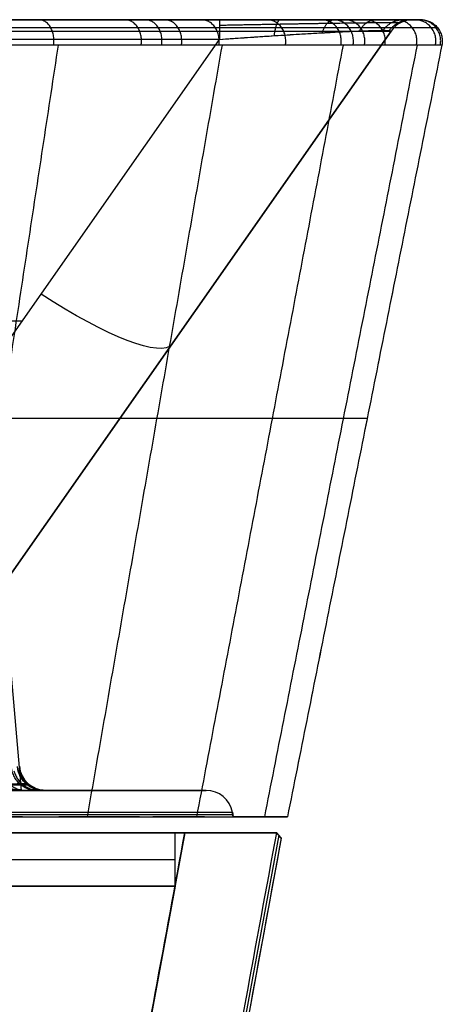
# Model space of a CAD drawing. Header units: millimetres. Extents: x -249 to 249, y -697 to 303.
# Tile 174 of 174: x 170 to 249, y -32 to 153. Entities that reach past the tile are written whole.
import ezdxf

# ---------------------------------------------------------------- set-up
doc = ezdxf.new("R2010")
doc.units = ezdxf.units.MM
doc.header["$MEASUREMENT"] = 0
doc.layers.add('Predefinito', color=7, linetype='Continuous', true_color=0x000000)

# ---------------------------------------------------------------- blocks, each defined once
blk = doc.blocks.new('FORMA50 LAVABO')
at = {"layer": 'Predefinito'}
for p, q in [((243.6, 0, -2.44), (245.12, 0, -2.44)), ((239.51, -2.13, -46.49), (163.02, -111.36, -46.49)), ((163.03, -111.36, 0), (239.51, -2.13, 0)), ((163.04, -111.33, -63.72), (239.51, -2.13, -92.98)), ((133.73, -108.66, -90.88), (207.22, -3.71, -119.01)), ((-170.13, -56.67, -104.81), (170.13, -56.67, -104.81)), ((201.27, -56.75, 0), (201.27, -56.75, -78.35)), ((170, -145, -250), (163.36, -69.13, -250)), ((163.88, -75, -250), (235, -75, -250)), ((140.94, -145, 102.36), (177.3, -145, 102.36)), ((174.58, -145, -125), (204.73, -145, -125)), ((209.65, -149.13, -125), (209.8, -150, -125)), ((209.73, -149.57), (209.73, -149.57, -250)), ((209.8, -150, -14.3), (220, -150, -14.3))]:
    blk.add_line(p, q, dxfattribs=at)
at = {"layer": 'Predefinito', "extrusion": (0, 1, 0)}
for centre, radius, start in [((0, 0), 243.6, 90), ((0, 0, -145), 204.73, 90), ((0, 0, -149.57), 209.73, 0)]:
    blk.add_arc(centre, radius, start, 180, dxfattribs=at)
at = {"layer": 'Predefinito', "extrusion": (1, 6.74555e-13, 4.6464e-13)}
blk.add_arc((-5, -123.84, 207.22), 5, 360, 75, dxfattribs=at)
at = {"layer": 'Predefinito'}
for centre, start, end in [((243.6, -5, 0), 90, 145), ((243.6, -5, -46.49), 90, 145), ((243.6, -5, -92.98), 90, 145), ((174.58, -140, -206.24), 185, 270), ((174.58, -140, -94.78), 185, 270), ((174.58, -140, -150.51), 185, 270), ((204.73, -150), 10, 90), ((204.73, -150, -250), 10, 90), ((204.73, -150, -125), 10, 90)]:
    blk.add_arc(centre, 5, start, end, dxfattribs=at)
at = {"layer": 'Predefinito', "extrusion": (-2.78127e-17, 1, -3.70836e-17)}
blk.add_arc((0, 0, -2.13), 239.51, 90, 180, dxfattribs=at)
at = {"layer": 'Predefinito', "extrusion": (0.56024, 0.800106, -0.214388)}
blk.add_arc((-167.42, -61.74, 78.76), 30, 180, 261.4627, dxfattribs=at)
at = {"layer": 'Predefinito', "extrusion": (1.35568e-16, 1, -1.35568e-16)}
blk.add_arc((0, 0, -149.13), 209.65, 90, 180, dxfattribs=at)
at = {"layer": 'Predefinito', "extrusion": (1.36741e-13, 1, 9.27038e-14)}
blk.add_arc((0, 0, -150), 209.8, 144.2067, 147.5224, dxfattribs=at)
at = {"layer": 'Predefinito', "extrusion": (5.28112e-13, 1, 2.21534e-13)}
blk.add_arc((0, 0, -150), 209.8, 156.36, 158.1255, dxfattribs=at)
at = {"layer": 'Predefinito', "extrusion": (3.86052e-13, 1, 8.28451e-14)}
blk.add_arc((0, 0, -150), 209.8, 167.0119, 169.6263, dxfattribs=at)
at = {"layer": 'Predefinito', "extrusion": (5.17627e-18, 1, 4.69877e-19)}
blk.add_arc((0, 0, -150), 209.8, 169.6263, 180, dxfattribs=at)
at = {"layer": 'Predefinito'}
for points, degree in [([(245.12, 0, -250), (122.56, 0, -250), (0, 0, -250)], 2), ([(243.6, 0, -92.98), (243.6, 0, -46.49), (243.6, 0, 0)], 2), ([(245.12, 0, 0), (245.12, 0, -83.33), (245.12, 0, -166.67), (245.12, 0, -250)], 3), ([(-207.22, 0, -123.84), (0, 0, -123.84), (207.22, 0, -123.84)], 2), ([(248.21, -1.46, -250), (248.21, -1.46, -166.67), (248.21, -1.46, -83.33), (248.21, -1.46, 0)], 3), ([(239.51, -2.13, -92.98), (239.51, -2.13, -46.49), (239.51, -2.13, 0)], 2), ([(207.22, -3.71, -119.01), (0, -3.71, -119.01), (-207.22, -3.71, -119.01)], 2), ([(176.89, -4.78, 175.31), (165.86, -77.39, 165.81), (154.82, -150, 156.3)], 2), ([(207.7, -4.78, 137.42), (195.01, -77.39, 130.27), (182.33, -150, 123.11)], 2), ([(230.46, -4.78, 94.41), (216.68, -77.39, 89.73), (202.9, -150, 85.05)], 2), ([(244.38, -4.78, 47.99), (230.02, -77.39, 45.74), (215.66, -150, 43.49)], 2), ([(249.04, -4.78, -250), (234.52, -77.39, -250), (220, -149.99, -250)], 2), ([(249.04, -4.78, -188.01), (234.52, -77.39, -187.47), (220, -150, -186.93)], 2), ([(249.04, -4.78, -126.37), (234.52, -77.39, -124.93), (220, -150, -123.49)], 2), ([(249.04, -4.78, -64.08), (234.52, -77.39, -62.46), (220, -150, -60.83)], 2), ([(249.04, -4.78, 0), (234.52, -77.39, 0), (220, -150, 0)], 2), ([(249.04, -4.78, -250), (249.04, -4.78, -166.67), (249.04, -4.78, -83.33), (249.04, -4.78)], 3), ([(204.73, -145, -250), (187.36, -145, -250), (170, -145, -250)], 2), ([(204.73, -145), (189.46, -145), (174.19, -145)], 2), ([(174.19, -145, 0), (174.19, -145, 0), (174.19, -145, 0), (174.19, -145)], 3), ([(174.58, -145, -206.24), (174.58, -145, -150.51), (174.58, -145, -94.78)], 2), ([(204.73, -145), (204.73, -145, -125), (204.73, -145, -250)], 2), ([(170.18, -150, 122.71), (164.4, -150, 130.71), (158.08, -150, 138.29), (151.21, -150, 145.44)], 3), ([(209.8, -150, -250), (209.73, -149.57, -250), (209.65, -149.13, -250)], 2), ([(209.65, -149.13), (209.73, -149.57), (209.8, -150)], 2), ([(209.65, -149.13, -250), (209.65, -149.13, -125), (209.65, -149.13)], 2), ([(209.8, -150, -250), (209.8, -150, -125), (209.8, -150)], 2), ([(220, -150, -250), (214.9, -150, -250), (209.8, -150, -250)], 2), ([(220, -149.99, -250), (220, -150, -250), (220, -150, -250)], 2), ([(220, -150), (220, -150, -125), (220, -150, -250)], 2)]:
    blk.add_open_spline(points, degree=degree, dxfattribs=at)
for points, knots in [([(241.73, 0, -103.24), (241.14, 0, -104.77), (240.42, 0, -106.25), (238.73, 0, -109.08), (237.75, 0, -110.42), (235.56, 0, -112.96), (234.35, 0, -114.15), (231.71, 0, -116.35), (230.29, 0, -117.35), (227.25, 0, -119.16), (225.64, 0, -119.97), (222.27, 0, -121.36), (220.51, 0, -121.94), (216.87, 0, -122.88), (215, 0, -123.24), (211.16, 0, -123.72), (209.2, 0, -123.84), (207.22, 0, -123.84)], [0, 0, 0, 0, 0.140583, 0.140583, 0.281174, 0.281174, 0.421738, 0.421738, 0.562337, 0.562337, 0.702921, 0.702921, 0.843505, 0.843505, 0.984095, 0.984095, 1.124679, 1.124679, 1.124679, 1.124679]), ([(-245.12, 0, 0), (-245.12, 0, 4.05), (-245.02, 0, 8.09), (-244.72, 0, 14.15), (-244.59, 0, 16.16), (-244.29, 0, 20.2), (-244.12, 0, 22.21), (-243.12, 0, 32.25), (-241.94, 0, 40.18), (-238.81, 0, 55.85), (-236.86, 0, 63.58), (-232.22, 0, 78.87), (-229.53, 0, 86.41), (-225.67, 0, 95.72), (-224.87, 0, 97.57), (-223.23, 0, 101.27), (-222.39, 0, 103.11), (-219.8, 0, 108.57), (-217.99, 0, 112.15), (-212.33, 0, 122.74), (-208.23, 0, 129.57), (-199.38, 0, 142.81), (-194.64, 0, 149.2), (-184.52, 0, 161.55), (-179.14, 0, 167.51), (-167.7, 0, 178.96), (-161.74, 0, 184.36), (-149.38, 0, 194.51), (-142.97, 0, 199.27), (-129.69, 0, 208.15), (-122.83, 0, 212.28), (-113.96, 0, 217.03), (-112.17, 0, 217.96), (-108.56, 0, 219.78), (-106.74, 0, 220.67), (-101.27, 0, 223.26), (-97.59, 0, 224.89), (-86.48, 0, 229.5), (-78.95, 0, 232.19), (-63.69, 0, 236.84), (-55.95, 0, 238.79), (-44.16, 0, 241.14), (-40.21, 0, 241.83), (-34.23, 0, 242.73), (-32.24, 0, 243), (-28.22, 0, 243.5), (-26.21, 0, 243.72), (-16.16, 0, 244.72), (-8.09, 0, 245.12), (8.1, 0, 245.12), (16.15, 0, 244.72), (32.16, 0, 243.13), (40.12, 0, 241.95), (50.02, 0, 239.97), (52, 0, 239.55), (55.94, 0, 238.66), (57.9, 0, 238.19), (63.76, 0, 236.72), (67.63, 0, 235.64), (79.13, 0, 232.13), (86.65, 0, 229.43), (101.4, 0, 223.31), (108.62, 0, 219.89), (119.24, 0, 214.2), (122.74, 0, 212.21), (127.94, 0, 209.09), (129.66, 0, 208.03), (133.07, 0, 205.87), (134.76, 0, 204.77), (143.11, 0, 199.17), (149.53, 0, 194.39), (161.86, 0, 184.26), (167.76, 0, 178.89), (179.07, 0, 167.58), (184.46, 0, 161.63), (192.15, 0, 152.24), (194.63, 0, 149.06), (199.41, 0, 142.6), (201.72, 0, 139.32), (208.37, 0, 129.34), (212.47, 0, 122.49), (219.99, 0, 108.41), (223.41, 0, 101.18), (227.25, 0, 91.9), (228, 0, 90.03), (229.45, 0, 86.26), (230.15, 0, 84.37), (232.19, 0, 78.66), (233.45, 0, 74.83), (236.94, 0, 63.3), (238.88, 0, 55.55), (241.98, 0, 39.91), (243.15, 0, 32.02), (244.72, 0, 16.11), (245.12, 0, 8.09), (245.12, 0, 0)], [0, 0, 0, 0, 0.0121286, 0.0121286, 0.0181929, 0.0181929, 0.0242572, 0.0242572, 0.0485143, 0.0485143, 0.0727715, 0.0727715, 0.0970286, 0.0970286, 0.1030929, 0.1030929, 0.1091572, 0.1091572, 0.1212858, 0.1212858, 0.145543, 0.145543, 0.1698001, 0.1698001, 0.1940573, 0.1940573, 0.2183145, 0.2183145, 0.2425716, 0.2425716, 0.2668288, 0.2668288, 0.2728931, 0.2728931, 0.2789574, 0.2789574, 0.2910859, 0.2910859, 0.3153431, 0.3153431, 0.3396003, 0.3396003, 0.3517288, 0.3517288, 0.3577931, 0.3577931, 0.3638574, 0.3638574, 0.3881146, 0.3881146, 0.4123718, 0.4123718, 0.4366289, 0.4366289, 0.4426932, 0.4426932, 0.4487575, 0.4487575, 0.4608861, 0.4608861, 0.4851432, 0.4851432, 0.5094004, 0.5094004, 0.521529, 0.521529, 0.5275933, 0.5275933, 0.5336576, 0.5336576, 0.5579147, 0.5579147, 0.5821719, 0.5821719, 0.606429, 0.606429, 0.6185576, 0.6185576, 0.6306862, 0.6306862, 0.6549434, 0.6549434, 0.6792005, 0.6792005, 0.6852648, 0.6852648, 0.6913291, 0.6913291, 0.7034577, 0.7034577, 0.7277149, 0.7277149, 0.751972, 0.751972, 0.7762292, 0.7762292, 0.7762292, 0.7762292]), ([(207.22, -3.71, -119.01), (209, -3.58, -119.04), (210.77, -3.46, -118.97), (214.22, -3.22, -118.63), (215.91, -3.11, -118.35), (219.18, -2.9, -117.6), (220.76, -2.8, -117.12), (223.77, -2.62, -115.98), (225.21, -2.54, -115.31), (227.91, -2.39, -113.8), (229.18, -2.32, -112.96), (231.52, -2.21, -111.11), (232.6, -2.16, -110.1), (234.53, -2.08, -107.95), (235.38, -2.05, -106.8), (236.87, -2.01, -104.39), (237.49, -2, -103.12), (237.99, -2, -101.81)], [5.158507, 5.158507, 5.158507, 5.158507, 5.299091, 5.299091, 5.439676, 5.439676, 5.580261, 5.580261, 5.720846, 5.720846, 5.861431, 5.861431, 6.002016, 6.002016, 6.1426, 6.1426, 6.283185, 6.283185, 6.283185, 6.283185]), ([(207.22, -3.71, -119.01), (208.77, -3.6, -119.04), (210.34, -3.49, -118.99), (213.47, -3.27, -118.72), (215.02, -3.17, -118.5), (217.31, -3.02, -118.04), (218.07, -2.97, -117.86), (219.58, -2.88, -117.45), (220.33, -2.83, -117.23), (222.56, -2.69, -116.48), (224.01, -2.61, -115.88), (226.8, -2.45, -114.47), (228.15, -2.38, -113.66), (230.05, -2.28, -112.28), (230.66, -2.25, -111.8), (231.85, -2.19, -110.77), (232.42, -2.17, -110.23), (233.5, -2.12, -109.1), (234.02, -2.1, -108.51), (235, -2.06, -107.29), (235.45, -2.05, -106.65), (236.72, -2.01, -104.68), (237.43, -2, -103.28), (237.99, -2, -101.81)], [5.158507, 5.158507, 5.158507, 5.158507, 5.298671, 5.298671, 5.438649, 5.438649, 5.508863, 5.508863, 5.579077, 5.579077, 5.719616, 5.719616, 5.860192, 5.860192, 5.930503, 5.930503, 6.000814, 6.000814, 6.071332, 6.071332, 6.14185, 6.14185, 6.283185, 6.283185, 6.283185, 6.283185]), ([(237.99, -2, -101.81), (238.53, -2, -100.39), (238.93, -2.01, -98.94), (239.43, -2.06, -95.99), (239.54, -2.09, -94.49), (239.51, -2.13, -92.98)], [0, 0, 0, 0, 0.1484996, 0.1484996, 0.2971144, 0.2971144, 0.2971144, 0.2971144]), ([(237.99, -2, -101.81), (238.53, -2, -100.42), (238.92, -2.01, -98.98), (239.43, -2.06, -96.03), (239.54, -2.09, -94.51), (239.51, -2.13, -92.98)], [0, 0, 0, 0, 0.1485571, 0.1485571, 0.2971144, 0.2971144, 0.2971144, 0.2971144]), ([(249.04, -4.78), (249.04, -4.78, 4.12), (248.94, -4.78, 8.22), (248.54, -4.78, 16.39), (248.23, -4.78, 20.46), (247.03, -4.78, 32.6), (245.84, -4.78, 40.63), (242.68, -4.78, 56.54), (240.7, -4.78, 64.43), (237.15, -4.78, 76.15), (235.87, -4.78, 80.04), (233.79, -4.78, 85.84), (233.07, -4.78, 87.77), (231.6, -4.78, 91.59), (230.84, -4.78, 93.49), (226.92, -4.78, 102.93), (223.44, -4.78, 110.28), (215.79, -4.78, 124.59), (211.62, -4.78, 131.55), (204.85, -4.78, 141.69), (202.5, -4.78, 145.02), (198.85, -4.78, 149.95), (197.61, -4.78, 151.58), (195.09, -4.78, 154.81), (193.81, -4.78, 156.41), (187.29, -4.78, 164.36), (181.8, -4.78, 170.4), (170.3, -4.78, 181.9), (164.29, -4.78, 187.34), (151.74, -4.78, 197.64), (145.21, -4.78, 202.49), (136.72, -4.78, 208.17), (135, -4.78, 209.29), (131.53, -4.78, 211.48), (129.78, -4.78, 212.56), (124.5, -4.78, 215.73), (120.93, -4.78, 217.75), (110.13, -4.78, 223.52), (102.78, -4.78, 226.99), (87.79, -4.78, 233.2), (80.14, -4.78, 235.94), (68.44, -4.78, 239.49), (64.51, -4.78, 240.58), (58.55, -4.78, 242.07), (56.55, -4.78, 242.55), (52.54, -4.78, 243.45), (50.53, -4.78, 243.87), (40.48, -4.78, 245.87), (32.42, -4.78, 247.06), (16.25, -4.78, 248.64), (8.15, -4.78, 249.04), (-8.09, -4.78, 249.04), (-16.23, -4.78, 248.65), (-26.43, -4.78, 247.64), (-28.47, -4.78, 247.42), (-32.55, -4.78, 246.91), (-34.59, -4.78, 246.64), (-40.66, -4.78, 245.74), (-44.68, -4.78, 245.04), (-56.66, -4.78, 242.65), (-64.54, -4.78, 240.67), (-80.06, -4.78, 235.96), (-87.71, -4.78, 233.23), (-99.01, -4.78, 228.55), (-102.75, -4.78, 226.9), (-108.32, -4.78, 224.26), (-110.17, -4.78, 223.36), (-113.83, -4.78, 221.51), (-115.65, -4.78, 220.57), (-124.67, -4.78, 215.74), (-131.65, -4.78, 211.55), (-145.16, -4.78, 202.53), (-151.68, -4.78, 197.69), (-164.25, -4.78, 187.38), (-170.31, -4.78, 181.89), (-181.94, -4.78, 170.26), (-187.42, -4.78, 164.2), (-197.71, -4.78, 151.65), (-202.53, -4.78, 145.15), (-211.53, -4.78, 131.7), (-215.7, -4.78, 124.75), (-221.46, -4.78, 113.99), (-223.3, -4.78, 110.34), (-225.93, -4.78, 104.79), (-226.79, -4.78, 102.93), (-228.46, -4.78, 99.17), (-229.27, -4.78, 97.28), (-233.19, -4.78, 87.82), (-235.93, -4.78, 80.15), (-240.65, -4.78, 64.61), (-242.63, -4.78, 56.75), (-245.81, -4.78, 40.82), (-247.02, -4.78, 32.76), (-248.03, -4.78, 22.55), (-248.21, -4.78, 20.5), (-248.51, -4.78, 16.4), (-248.64, -4.78, 14.35), (-248.94, -4.78, 8.2), (-249.04, -4.78, 4.1), (-249.04, -4.78)], [-0.3938921, -0.3938921, -0.3938921, -0.3938921, -0.381582, -0.381582, -0.3692718, -0.3692718, -0.3446515, -0.3446515, -0.3200312, -0.3200312, -0.3077211, -0.3077211, -0.301566, -0.301566, -0.2954109, -0.2954109, -0.2707906, -0.2707906, -0.2461703, -0.2461703, -0.2338601, -0.2338601, -0.2277051, -0.2277051, -0.22155, -0.22155, -0.1969297, -0.1969297, -0.1723094, -0.1723094, -0.1476891, -0.1476891, -0.141534, -0.141534, -0.1353789, -0.1353789, -0.1230687, -0.1230687, -0.0984484, -0.0984484, -0.0738281, -0.0738281, -0.061518, -0.061518, -0.0553629, -0.0553629, -0.0492078, -0.0492078, -0.0245875, -0.0245875, 0.0000328, 0.0000328, 0.0246531, 0.0246531, 0.0308082, 0.0308082, 0.0369633, 0.0369633, 0.0492734, 0.0492734, 0.0738937, 0.0738937, 0.098514, 0.098514, 0.1108242, 0.1108242, 0.1169793, 0.1169793, 0.1231343, 0.1231343, 0.1477546, 0.1477546, 0.172375, 0.172375, 0.1969953, 0.1969953, 0.2216156, 0.2216156, 0.2462359, 0.2462359, 0.2708562, 0.2708562, 0.2831663, 0.2831663, 0.2893214, 0.2893214, 0.2954765, 0.2954765, 0.3200968, 0.3200968, 0.3447171, 0.3447171, 0.3693374, 0.3693374, 0.3754925, 0.3754925, 0.3816476, 0.3816476, 0.3939577, 0.3939577, 0.3939577, 0.3939577]), ([(174.19, -145), (174.19, -145, 5.67), (173.92, -145, 11.33), (172.81, -145, 22.62), (171.98, -145, 28.26), (170.58, -145, 35.3), (170.29, -145, 36.71), (169.66, -145, 39.5), (169.33, -145, 40.9), (168.29, -145, 45.06), (167.53, -145, 47.8), (165.05, -145, 55.98), (163.14, -145, 61.33), (158.78, -145, 71.85), (156.35, -145, 77.01), (152.96, -145, 83.35), (152.27, -145, 84.6), (150.86, -145, 87.1), (150.14, -145, 88.33), (147.94, -145, 92.01), (146.41, -145, 94.42), (141.67, -145, 101.52), (138.28, -145, 106.08), (131.06, -145, 114.89), (127.22, -145, 119.12), (119.1, -145, 127.25), (114.87, -145, 131.07), (106.08, -145, 138.28), (101.53, -145, 141.65), (92.11, -145, 147.95), (87.24, -145, 150.88), (80.95, -145, 154.25), (79.68, -145, 154.91), (77.12, -145, 156.19), (75.83, -145, 156.83), (71.94, -145, 158.67), (69.32, -145, 159.83), (61.41, -145, 163.11), (56.05, -145, 165.02), (45.17, -145, 168.33), (39.65, -145, 169.71), (32.64, -145, 171.11), (31.23, -145, 171.37), (28.41, -145, 171.86), (26.99, -145, 172.09), (22.73, -145, 172.72), (19.89, -145, 173.07), (11.37, -145, 173.91), (5.69, -145, 174.19), (0, -145, 174.19)], [0, 0, 0, 0, 0.0171266, 0.0171266, 0.0342531, 0.0342531, 0.0385348, 0.0385348, 0.0428164, 0.0428164, 0.0513797, 0.0513797, 0.0685062, 0.0685062, 0.0856328, 0.0856328, 0.0899144, 0.0899144, 0.0941961, 0.0941961, 0.1027594, 0.1027594, 0.1198859, 0.1198859, 0.1370125, 0.1370125, 0.1541391, 0.1541391, 0.1712656, 0.1712656, 0.1883922, 0.1883922, 0.1926738, 0.1926738, 0.1969555, 0.1969555, 0.2055187, 0.2055187, 0.2226453, 0.2226453, 0.2397719, 0.2397719, 0.2440535, 0.2440535, 0.2483352, 0.2483352, 0.2568984, 0.2568984, 0.274025, 0.274025, 0.274025, 0.274025]), ([(174.37, -145, -81.02), (174.29, -145, -74.27), (174.22, -145, -67.52), (174.19, -145, -57.39), (174.19, -145, -54.01), (174.19, -145, -47.26), (174.19, -145, -43.89), (174.19, -145, -27.01), (174.19, -145, -13.51), (174.19, -145, 0)], [0, 0, 0, 0, 0.02025406, 0.02025406, 0.03038108, 0.03038108, 0.04050811, 0.04050811, 0.08101622, 0.08101622, 0.08101622, 0.08101622]), ([(174.58, -145, -94.78), (174.58, -145, -92.49), (174.54, -145, -90.19), (174.45, -145, -85.61), (174.4, -145, -83.31), (174.37, -145, -81.02)], [0, 0, 0, 0, 0.00688234, 0.00688234, 0.01376468, 0.01376468, 0.01376468, 0.01376468]), ([(-220, -150), (-220, -150, 14.64), (-217.07, -150, 43.82), (-204.21, -150, 85.63), (-183.49, -150, 123.93), (-155.8, -150, 157.32), (-122.24, -150, 184.6), (-84.11, -150, 204.8), (-42.85, -150, 217.21), (0, -150, 221.4), (42.85, -150, 217.21), (84.11, -150, 204.8), (122.24, -150, 184.6), (155.8, -150, 157.32), (183.49, -150, 123.93), (204.21, -150, 85.63), (217.07, -150, 43.82), (220, -150, 14.64), (220, -150)], [0, 0, 0, 0, 0.0428795, 0.085759, 0.1286385, 0.171518, 0.2143975, 0.257277, 0.3001565, 0.343036, 0.3859155, 0.428795, 0.4716745, 0.514554, 0.5574335, 0.600313, 0.6431924, 0.6860719, 0.6860719, 0.6860719, 0.6860719]), ([(151.21, -150, 145.44), (154.64, -150, 141.88), (157.93, -150, 138.2), (164.26, -150, 130.61), (167.29, -150, 126.71), (170.18, -150, 122.71)], [0.16736026, 0.16736026, 0.16736026, 0.16736026, 0.18207236, 0.18207236, 0.19678447, 0.19678447, 0.19678447, 0.19678447]), ([(192.2, -150, 84.13), (190.04, -150, 89.04), (187.7, -150, 93.89), (184.51, -150, 99.87), (183.86, -150, 101.06), (182.54, -150, 103.42), (181.87, -150, 104.6), (179.83, -150, 108.09), (178.43, -150, 110.39), (176.99, -150, 112.66)], [-0.24072375, -0.24072375, -0.24072375, -0.24072375, -0.22477442, -0.22477442, -0.22078709, -0.22078709, -0.21679976, -0.21679976, -0.2088251, -0.2088251, -0.2088251, -0.2088251]), ([(176.99, -150, 112.66), (178.44, -150, 110.38), (179.84, -150, 108.08), (182.56, -150, 103.42), (183.87, -150, 101.07), (187.68, -150, 93.93), (190.03, -150, 89.07), (192.2, -150, 84.13)], [0.2088251, 0.2088251, 0.2088251, 0.2088251, 0.21679976, 0.21679976, 0.22477442, 0.22477442, 0.24072375, 0.24072375, 0.24072375, 0.24072375]), ([(204.43, -150, 47.15), (203.21, -150, 52.46), (201.79, -150, 57.69), (198.54, -150, 68.03), (196.72, -150, 73.13), (194.7, -150, 78.17)], [-0.27944959, -0.27944959, -0.27944959, -0.27944959, -0.26329315, -0.26329315, -0.24713671, -0.24713671, -0.24713671, -0.24713671]), ([(194.7, -150, 78.17), (196.72, -150, 73.13), (198.54, -150, 68.02), (201.79, -150, 57.67), (203.22, -150, 52.44), (204.43, -150, 47.15)], [0.24713671, 0.24713671, 0.24713671, 0.24713671, 0.26329315, 0.26329315, 0.27944959, 0.27944959, 0.27944959, 0.27944959])]:
    blk.add_open_spline(points, degree=3, knots=knots, dxfattribs=at)
for points, weights, degree in [([(230.05, -4.78, 95.38), (230.94, 0, 95.75), (226.43, 0, 93.88)], [1, 0.633970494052, 1.0000000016], 2), ([(244.26, -4.78, 48.59), (245.2, 0, 48.77), (240.41, 0, 47.82)], [1, 0.633981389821, 0.99999999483], 2), ([(245.12, 0, -250), (250, 0, -250), (249.04, -4.78, -250)], [1, 0.633988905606, 1], 2), ([(176.05, -4.78, 176.15), (176.73, 0, 176.83), (173.28, 0, 173.38)], [1, 0.633965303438, 0.999999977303], 2), ([(192.5, -4.78, 158), (193.24, 0, 158.61), (189.47, 0, 155.51)], [1, 0.63396458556, 1.00000000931], 2), ([(196.35, -4.78, 153.19), (197.11, 0, 153.78), (193.26, 0, 150.78)], [1, 0.633965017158, 0.999999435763], 2), ([(200.07, -4.78, 148.31), (200.84, 0, 148.88), (196.92, 0, 145.97)], [1, 0.63396520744, 0.9999991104], 2), ([(207.11, -4.78, 138.31), (207.9, 0, 138.84), (203.84, 0, 136.13)], [1, 0.633964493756, 0.999999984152], 2), ([(219.62, -4.78, 117.43), (220.46, 0, 117.89), (216.16, 0, 115.59)], [1, 0.633966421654, 1.00000131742], 2), ([(217.54, -3.01, -117.97), (217.87, 0, -119.24), (218.69, 0, -122.41)], [0.99999999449, 0.836305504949, 0.999999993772], 2), ([(226.56, -2.46, -114.56), (227.31, 0, -115.8), (228.77, 0, -118.26)], [1, 0.868183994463, 1], 2), ([(232.34, -4.78, 89.68), (233.23, 0, 90.03), (228.68, 0, 88.27)], [1, 0.633971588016, 0.99999971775], 2), ([(234.48, -4.78, 83.91), (235.38, 0, 84.23), (230.79, 0, 82.59)], [1, 0.633973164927, 0.999999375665], 2), ([(233.56, -2.12, -109.02), (234.69, 0, -110), (236.66, 0, -111.69)], [1.00000001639, 0.887779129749, 0.999999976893], 2), ([(238.33, -4.78, 72.24), (239.25, 0, 72.52), (234.58, 0, 71.1)], [1, 0.633976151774, 0.99999998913], 2), ([(237.99, -2, -101.81), (239.4, 0, -102.34), (241.73, 0, -103.24)], [0.99999994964, 0.894387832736, 1], 2), ([(239.17, -2.03, -97.5), (240.65, 0, -97.77), (243.13, 0, -98.23)], [0.999979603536, 0.89253152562, 1.00003511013], 2), ([(239.64, -0.53, -102.44), (240.78, -0.53, -99.46), (241.34, -0.54, -96.25), (241.29, -0.56, -92.98)], [0.947193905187, 0.947194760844, 0.945957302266, 0.943505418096], 3), ([(241.73, 0, -103.24), (242.97, 0, -99.99), (243.6, 0, -96.54), (243.6, 0, -92.98)], [1, 0.992657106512, 0.992657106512, 1], 3), ([(247.83, -4.78, 24.51), (248.79, 0, 24.6), (243.93, 0, 24.12)], [1, 0.633986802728, 0.999999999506], 2), ([(248.74, -4.78, 12.31), (249.69, 0, 12.35), (244.82, 0, 12.11)], [1, 0.634004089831, 0.99996880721], 2), ([(245.12, 0, 0), (250, 0), (249.04, -4.78)], [1, 0.633988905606, 1], 2), ([(245.12, 0, -125), (250, 0, -125), (249.04, -4.78, -125)], [1, 0.633988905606, 1], 2), ([(170.39, -145, -220.09), (166.71, -145, -217.63), (166.26, -140.6, -217.33)], [1.00000000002, 0.748483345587, 1], 2), ([(172.69, -145, -215.78), (168.57, -145, -214.08), (168.1, -140.57, -213.89)], [1.00000000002, 0.746168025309, 1], 2), ([(174.1, -145, -211.11), (169.68, -145, -210.23), (169.23, -140.51, -210.14)], [1.00000000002, 0.742391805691, 1], 2), ([(165.26, -141.3, 37.05), (166.24, -145, 37.27), (169.97, -145, 38.11)], [1, 0.793942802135, 1], 2), ([(166.13, -141.3, 32.95), (167.11, -145, 33.15), (170.86, -145, 33.89)], [1, 0.793937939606, 1], 2), ([(168.56, -141.3, 16.5), (169.55, -145, 16.6), (173.36, -145, 16.98)], [1, 0.793916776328, 1], 2), ([(174.19, -145, -55.7), (170.36, -145, -55.7), (169.36, -141.3, -55.7)], [0.999981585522, 0.794025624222, 0.999983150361], 2), ([(174.19, -145, -50.64), (170.36, -145, -50.64), (169.36, -141.3, -50.64)], [1, 0.794038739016, 1], 2), ([(174.19, -145, -40.51), (170.36, -145, -40.51), (169.36, -141.31, -40.51)], [1, 0.794079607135, 1], 2), ([(174.2, -145, -60.77), (170.36, -145, -60.78), (169.37, -141.29, -60.78)], [1, 0.793402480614, 1.00000000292], 2), ([(174.19, -145, 0), (170.36, -145, 0), (169.37, -141.3, 0)], [1, 0.793902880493, 1], 2), ([(174.19, -145), (170.36, -145, 0), (169.37, -141.3, 0)], [1, 0.793902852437, 1], 2), ([(174.19, -145, -58.23), (170.36, -145, -58.24), (169.37, -141.3, -58.24)], [1.00001786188, 0.793854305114, 1.00001542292], 2), ([(169.37, -141.3, 0), (170.36, -145, 0), (174.19, -145, 0)], [1, 0.793902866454, 1], 2), ([(169.49, -141.07, -81.08), (170.35, -145, -81.07), (174.37, -145, -81.02)], [1, 0.77926919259, 1], 2), ([(174.49, -145, -87.9), (170.28, -145, -87.99), (169.56, -140.85, -88)], [1, 0.764531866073, 1], 2), ([(171.15, -143.97, 0), (171.15, -143.97, 0), (171.15, -143.97, 0), (171.15, -143.97, 0)], [0.896951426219, 0.896951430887, 0.896951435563, 0.896951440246], 3), ([(149.68, -145, -231.14), (164.29, -145, -231.14), (174.58, -145, -220.85), (174.58, -145, -206.24)], [1, 0.806524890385, 0.806524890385, 1], 3), ([(170, -145, -250), (168.09, -145, -248.05), (165.57, -145, -247), (162.83, -145, -247)], [1, 0.947969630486, 0.947969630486, 1], 3)]:
    blk.add_rational_spline(points, weights, degree=degree, dxfattribs=at)
for points, weights, knots in [([(-248.21, -1.46, 0), (-248.21, -1.46, 4.09), (-248.11, -1.46, 8.17), (-247.81, -1.46, 14.3), (-247.68, -1.46, 16.35), (-247.38, -1.46, 20.43), (-247.2, -1.46, 22.48), (-246.19, -1.46, 32.65), (-244.99, -1.46, 40.68), (-241.82, -1.46, 56.56), (-239.85, -1.46, 64.4), (-235.15, -1.46, 79.88), (-232.41, -1.46, 87.53), (-228.5, -1.46, 96.96), (-227.7, -1.46, 98.84), (-226.03, -1.46, 102.58), (-225.18, -1.46, 104.44), (-222.56, -1.46, 109.98), (-220.72, -1.46, 113.61), (-214.98, -1.46, 124.33), (-210.82, -1.46, 131.26), (-201.86, -1.46, 144.66), (-197.06, -1.46, 151.14), (-186.79, -1.46, 163.66), (-181.34, -1.46, 169.69), (-169.74, -1.46, 181.29), (-163.71, -1.46, 186.75), (-151.17, -1.46, 197.04), (-144.67, -1.46, 201.86), (-131.22, -1.46, 210.85), (-124.26, -1.46, 215.03), (-115.27, -1.46, 219.84), (-113.45, -1.46, 220.78), (-109.8, -1.46, 222.62), (-107.96, -1.46, 223.52), (-102.41, -1.46, 226.14), (-98.68, -1.46, 227.79), (-87.42, -1.46, 232.45), (-79.79, -1.46, 235.18), (-64.32, -1.46, 239.87), (-56.47, -1.46, 241.84), (-44.53, -1.46, 244.22), (-40.53, -1.46, 244.92), (-34.47, -1.46, 245.82), (-32.44, -1.46, 246.09), (-28.38, -1.46, 246.59), (-26.34, -1.46, 246.82), (-16.17, -1.46, 247.82), (-8.06, -1.46, 248.22), (8.13, -1.46, 248.21), (16.2, -1.46, 247.82), (32.31, -1.46, 246.24), (40.34, -1.46, 245.05), (50.36, -1.46, 243.06), (52.36, -1.46, 242.64), (56.36, -1.46, 241.74), (58.35, -1.46, 241.27), (64.29, -1.46, 239.78), (68.22, -1.46, 238.69), (79.87, -1.46, 235.15), (87.49, -1.46, 232.42), (102.44, -1.46, 226.23), (109.77, -1.46, 222.77), (120.53, -1.46, 217.02), (124.08, -1.46, 215.01), (129.35, -1.46, 211.86), (131.1, -1.46, 210.78), (134.55, -1.46, 208.59), (136.26, -1.46, 207.48), (144.73, -1.46, 201.82), (151.24, -1.46, 196.98), (163.74, -1.46, 186.72), (169.73, -1.46, 181.29), (181.19, -1.46, 169.84), (186.66, -1.46, 163.81), (193.16, -1.46, 155.89), (194.44, -1.46, 154.29), (196.96, -1.46, 151.07), (198.19, -1.46, 149.45), (201.83, -1.46, 144.54), (204.17, -1.46, 141.22), (210.92, -1.46, 131.11), (215.07, -1.46, 124.17), (222.7, -1.46, 109.91), (226.17, -1.46, 102.59), (230.07, -1.46, 93.18), (230.83, -1.46, 91.29), (232.3, -1.46, 87.48), (233.01, -1.46, 85.56), (235.08, -1.46, 79.77), (236.36, -1.46, 75.89), (239.9, -1.46, 64.21), (241.87, -1.46, 56.35), (245.02, -1.46, 40.49), (246.21, -1.46, 32.49), (247.41, -1.46, 20.39), (247.71, -1.46, 16.34), (248.11, -1.46, 8.19), (248.21, -1.46, 4.1), (248.21, -1.46, 0)], [0.816994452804, 0.816994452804, 0.816994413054, 0.816994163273, 0.816994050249, 0.816993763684, 0.816993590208, 0.816992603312, 0.816991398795, 0.816989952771, 0.816989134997, 0.816986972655, 0.816985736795, 0.816985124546, 0.81698500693, 0.816984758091, 0.816984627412, 0.816984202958, 0.81698387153, 0.816982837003, 0.816982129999, 0.816982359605, 0.816982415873, 0.816982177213, 0.816981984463, 0.816983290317, 0.816983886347, 0.816984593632, 0.816984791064, 0.816986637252, 0.816987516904, 0.816988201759, 0.816988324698, 0.816988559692, 0.816988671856, 0.81698903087, 0.816989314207, 0.816990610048, 0.816991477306, 0.816992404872, 0.81699248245, 0.816993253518, 0.816993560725, 0.816993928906, 0.816994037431, 0.816994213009, 0.816994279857, 0.816994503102, 0.816994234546, 0.816994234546, 0.816994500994, 0.816994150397, 0.816993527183, 0.816992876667, 0.816992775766, 0.816992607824, 0.816992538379, 0.816992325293, 0.816992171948, 0.816991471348, 0.816990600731, 0.816988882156, 0.816988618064, 0.816987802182, 0.816987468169, 0.816986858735, 0.816986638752, 0.816986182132, 0.816985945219, 0.816984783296, 0.816984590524, 0.816983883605, 0.816983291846, 0.816982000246, 0.816982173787, 0.816982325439, 0.816982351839, 0.816982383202, 0.816982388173, 0.816982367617, 0.816982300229, 0.816982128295, 0.816982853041, 0.816984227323, 0.816984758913, 0.816985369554, 0.816985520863, 0.81698592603, 0.816986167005, 0.816986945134, 0.816987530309, 0.816989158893, 0.816989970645, 0.816991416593, 0.816992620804, 0.816993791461, 0.816994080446, 0.816994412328, 0.816994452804, 0.816994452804], [0, 0, 0, 0, 12.275607, 12.275607, 18.41341, 18.41341, 24.551214, 24.551214, 49.102428, 49.102428, 73.653641, 73.653641, 98.204855, 98.204855, 104.342659, 104.342659, 110.480462, 110.480462, 122.756069, 122.756069, 147.307283, 147.307283, 171.858497, 171.858497, 196.40971, 196.40971, 220.960924, 220.960924, 245.512138, 245.512138, 270.063352, 270.063352, 276.201155, 276.201155, 282.338959, 282.338959, 294.614566, 294.614566, 319.165779, 319.165779, 343.716993, 343.716993, 355.9926, 355.9926, 362.130403, 362.130403, 368.268207, 368.268207, 392.819421, 392.819421, 417.370634, 417.370634, 441.921848, 441.921848, 448.059652, 448.059652, 454.197455, 454.197455, 466.473062, 466.473062, 491.024276, 491.024276, 515.57549, 515.57549, 527.851097, 527.851097, 533.9889, 533.9889, 540.126703, 540.126703, 564.677917, 564.677917, 589.229131, 589.229131, 613.780345, 613.780345, 619.918148, 619.918148, 626.055952, 626.055952, 638.331559, 638.331559, 662.882772, 662.882772, 687.433986, 687.433986, 693.57179, 693.57179, 699.709593, 699.709593, 711.9852, 711.9852, 736.536414, 736.536414, 761.087628, 761.087628, 773.363234, 773.363234, 785.638841, 785.638841, 785.638841, 785.638841]), ([(207.22, -1.03, -120.79), (210.9, -0.95, -120.9), (214.56, -0.88, -120.55), (221.41, -0.76, -118.98), (224.63, -0.7, -117.75), (230.34, -0.62, -114.52), (232.86, -0.58, -112.51), (236.96, -0.54, -107.88), (238.56, -0.53, -105.26), (239.64, -0.53, -102.44)], [0.896676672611, 0.904669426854, 0.911875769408, 0.924429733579, 0.929776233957, 0.938407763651, 0.94169305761, 0.946086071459, 0.947195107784, 0.947193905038], [0, 0, 0, 0, 10.727212, 10.727212, 21.454423, 21.454423, 32.181635, 32.181635, 42.908846, 42.908846, 42.908846, 42.908846]), ([(0, -143.97, 171.15), (5.59, -143.97, 171.15), (11.17, -143.97, 170.88), (19.54, -143.97, 170.05), (22.33, -143.97, 169.71), (26.51, -143.97, 169.09), (27.91, -143.97, 168.87), (30.69, -143.97, 168.38), (32.07, -143.97, 168.13), (38.96, -143.97, 166.75), (44.38, -143.97, 165.39), (55.07, -143.97, 162.14), (60.34, -143.97, 160.26), (68.11, -143.97, 157.04), (70.68, -143.97, 155.9), (74.51, -143.97, 154.09), (75.77, -143.97, 153.47), (78.29, -143.97, 152.2), (79.53, -143.97, 151.55), (85.72, -143.97, 148.25), (90.5, -143.97, 145.37), (99.76, -143.97, 139.18), (104.23, -143.97, 135.87), (112.86, -143.97, 128.79), (117.02, -143.97, 125.03), (125, -143.97, 117.04), (128.77, -143.97, 112.88), (135.87, -143.97, 104.23), (139.19, -143.97, 99.75), (143.86, -143.97, 92.77), (145.35, -143.97, 90.4), (147.52, -143.97, 86.79), (148.23, -143.97, 85.58), (149.61, -143.97, 83.13), (150.3, -143.97, 81.89), (153.62, -143.97, 75.67), (156.01, -143.97, 70.6), (160.29, -143.97, 60.26), (162.17, -143.97, 55), (164.6, -143.97, 46.97), (165.35, -143.97, 44.27), (166.37, -143.97, 40.18), (166.7, -143.97, 38.81), (167.31, -143.97, 36.07), (167.61, -143.97, 34.68), (168.98, -143.97, 27.77), (169.79, -143.97, 22.23), (170.88, -143.97, 11.13), (171.15, -143.97, 5.57), (171.15, -143.97, 0)], [0.897044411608, 0.897044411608, 0.897043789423, 0.897043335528, 0.897043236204, 0.897043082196, 0.897043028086, 0.897042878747, 0.89704278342, 0.897042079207, 0.897040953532, 0.897039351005, 0.897038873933, 0.897037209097, 0.897036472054, 0.897035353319, 0.897034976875, 0.897034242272, 0.897033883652, 0.897032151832, 0.897031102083, 0.89702785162, 0.897025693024, 0.897022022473, 0.897020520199, 0.897016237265, 0.897013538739, 0.897008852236, 0.897006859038, 0.897002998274, 0.897001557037, 0.896999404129, 0.896998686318, 0.896997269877, 0.8969965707, 0.89699314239, 0.896990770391, 0.896984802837, 0.896981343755, 0.896976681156, 0.896975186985, 0.896972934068, 0.896972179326, 0.896970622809, 0.89696981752, 0.896965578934, 0.89696178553, 0.896954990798, 0.896949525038, 0.896951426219], [0, 0, 0, 0, 17.106569, 17.106569, 25.659854, 25.659854, 29.936497, 29.936497, 34.213139, 34.213139, 51.319708, 51.319708, 68.426278, 68.426278, 76.979562, 76.979562, 81.256205, 81.256205, 85.532847, 85.532847, 102.639417, 102.639417, 119.745986, 119.745986, 136.852555, 136.852555, 153.959125, 153.959125, 171.065694, 171.065694, 179.618979, 179.618979, 183.895621, 183.895621, 188.172264, 188.172264, 205.278833, 205.278833, 222.385403, 222.385403, 230.938687, 230.938687, 235.21533, 235.21533, 239.491972, 239.491972, 256.598541, 256.598541, 273.705111, 273.705111, 273.705111, 273.705111]), ([(149.68, -143.69, -227.77), (151.09, -143.7, -227.78), (152.51, -143.7, -227.65), (155.28, -143.72, -227.11), (156.64, -143.73, -226.71), (159.26, -143.74, -225.64), (160.51, -143.74, -224.98), (162.86, -143.75, -223.42), (163.96, -143.75, -222.52), (165.96, -143.75, -220.52), (166.85, -143.75, -219.42), (168.42, -143.74, -217.07), (169.08, -143.74, -215.82), (170.15, -143.73, -213.2), (170.55, -143.72, -211.84), (171.09, -143.7, -209.07), (171.21, -143.7, -207.65), (171.2, -143.69, -206.24)], [0.868638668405, 0.869593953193, 0.870450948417, 0.871940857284, 0.872573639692, 0.873594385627, 0.873982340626, 0.874501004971, 0.874631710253, 0.874631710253, 0.874501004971, 0.873982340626, 0.873594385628, 0.872573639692, 0.871940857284, 0.870450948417, 0.869593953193, 0.868638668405], [0, 0, 0, 0, 4.899578, 4.899578, 9.799156, 9.799156, 14.698734, 14.698734, 19.598312, 19.598312, 24.49789, 24.49789, 29.397467, 29.397467, 34.297045, 34.297045, 39.196623, 39.196623, 39.196623, 39.196623]), ([(171.24, -143.9, -81.06), (171.21, -143.93, -74.33), (171.17, -143.96, -67.55), (171.15, -143.97, -59.93), (171.15, -143.97, -59.09), (171.15, -143.97, -57.39), (171.15, -143.97, -56.55), (171.15, -143.97, -54.01), (171.15, -143.97, -52.33), (171.15, -143.97, -47.26), (171.15, -143.97, -43.89), (171.15, -143.97, -27.01), (171.15, -143.97, -13.5), (171.15, -143.97, 0)], [0.889634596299, 0.89338500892, 0.895861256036, 0.896806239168, 0.896884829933, 0.896986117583, 0.897001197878, 0.897009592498, 0.8970147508, 0.897028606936, 0.897035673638, 0.897056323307, 0.8970200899, 0.89695144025], [0, 0, 0, 0, 20.268717, 20.268717, 22.802307, 22.802307, 25.335896, 25.335896, 30.403076, 30.403076, 40.537434, 40.537434, 81.074868, 81.074868, 81.074868, 81.074868]), ([(171.2, -143.69, -94.78), (171.26, -143.74, -92.55), (171.27, -143.79, -90.27), (171.27, -143.86, -85.68), (171.25, -143.88, -83.37), (171.24, -143.9, -81.06)], [0.868638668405, 0.874074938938, 0.878708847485, 0.885823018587, 0.888294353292, 0.889634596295], [0, 0, 0, 0, 6.882536, 6.882536, 13.765072, 13.765072, 13.765072, 13.765072])]:
    blk.add_rational_spline(points, weights, degree=3, knots=knots, dxfattribs=at)
blk = doc.blocks.new('FORMAmobile50SCOCCAC')
at = {"layer": 'Predefinito'}
for p, q in [((50, 0, 224.43), (218, 0, 224.43)), ((200.7, 0, 4), (112.01, -482, 4)), ((218.37, -0.44, 249.54), (126.53, -499.56, 249.54)), ((218.82, -0.98, 124.5), (127.18, -499.02, 124.5)), ((198.86, -10, 250), (198.86, 0, 250)), ((218.82, -0.98, 124.99), (218, 0, 124.99)), ((218.41, -0.49), (218.41, -0.49, 249.49)), ((198.86, -10, 233.43), (50, -10, 233.43)), ((198.86, -10, 134), (154.33, -252, 134))]:
    blk.add_line(p, q, dxfattribs=at)
at = {"layer": 'Predefinito', "extrusion": (-5.583e-19, 1, -6.2705e-17)}
blk.add_arc((0, 250), 198.86, 90, 180, dxfattribs=at)
at = {"layer": 'Predefinito', "extrusion": (0, 1, 0)}
blk.add_arc((0, 250, -5), 198.86, 90, 180, dxfattribs=at)
at = {"layer": 'Predefinito', "extrusion": (0, 1, -6.25296e-17)}
blk.add_arc((0, 250, -10), 198.86, 90, 180, dxfattribs=at)
at = {"layer": 'Predefinito'}
for points in [[(200.7, 0, 8), (125.35, 0, 8), (50, 0, 8)], [(112.01, -482), (156.35, -241), (200.7, 0)], [(200.7, 0, 8), (156.35, -241, 8), (112.01, -482, 8)], [(125.98, -500, 250), (171.98, -250, 250), (217.98, 0, 250)], [(218.82, -0.98), (173, -250), (127.18, -499.02)], [(218.82, -0.98, 249), (173, -250, 249), (127.18, -499.02, 249)], [(198.86, 0, 250), (199.78, 0, 250), (200.7, 0, 250)], [(200.7, 0, 250), (209.34, 0, 250), (217.98, 0, 250)], [(218, 0), (209.35, 0), (200.7, 0)], [(200.7, 0), (200.7, 0, 4), (200.7, 0, 8)], [(217.98, 0, 250), (217.99, 0, 249.99), (218, 0, 249.98)], [(218, 0, 249.98), (218, 0, 124.99), (218, 0)], [(218, 0), (218.41, -0.49), (218.82, -0.98)], [(218, 0, 249.98), (218.41, -0.49, 249.49), (218.82, -0.98, 249)], [(218.82, -0.98), (218.82, -0.98, 124.5), (218.82, -0.98, 249)], [(50, -10, 18), (124.43, -10, 18), (198.86, -10, 18)], [(198.86, -10, 18), (176.59, -131, 18), (154.33, -252, 18)], [(198.86, -10, 250), (176.59, -131, 250), (154.33, -252, 250)], [(198.86, -10, 250), (198.86, -10, 134), (198.86, -10, 18)]]:
    blk.add_open_spline(points, degree=2, dxfattribs=at)
blk = doc.blocks.new('FORMAmobile50ANTAC')
at = {"layer": 'Predefinito', "extrusion": (1.83389e-17, 1, -3.12415e-17)}
blk.add_arc((0, 0), 218, 0.0042, 89.9958, dxfattribs=at)
at = {"layer": 'Predefinito', "extrusion": (-9.44422e-17, 1, 9.44422e-17)}
blk.add_arc((0, 0), 200.7, 0, 90, dxfattribs=at)
blk = doc.blocks.new('MBF 50')
at = {"layer": 'Predefinito'}
for name, p in [('FORMA50 LAVABO', (0, 153, 250)), ('FORMAmobile50SCOCCAC', (0, 0))]:
    blk.add_blockref(name, p, dxfattribs=at)
at = {"layer": 'Predefinito', "extrusion": (0.999999, 2.43986e-07, 0.001624), "rotation": 269.9830676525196}
blk.add_blockref('FORMAmobile50ANTAC', (0, 249.63, 0.39), dxfattribs=at)

msp = doc.modelspace()

# ---------------------------------------------------------------- block references
at = {"layer": 'Predefinito'}
msp.add_blockref('MBF 50', (0, 0), dxfattribs=at)

doc.saveas('drawing.dxf')
